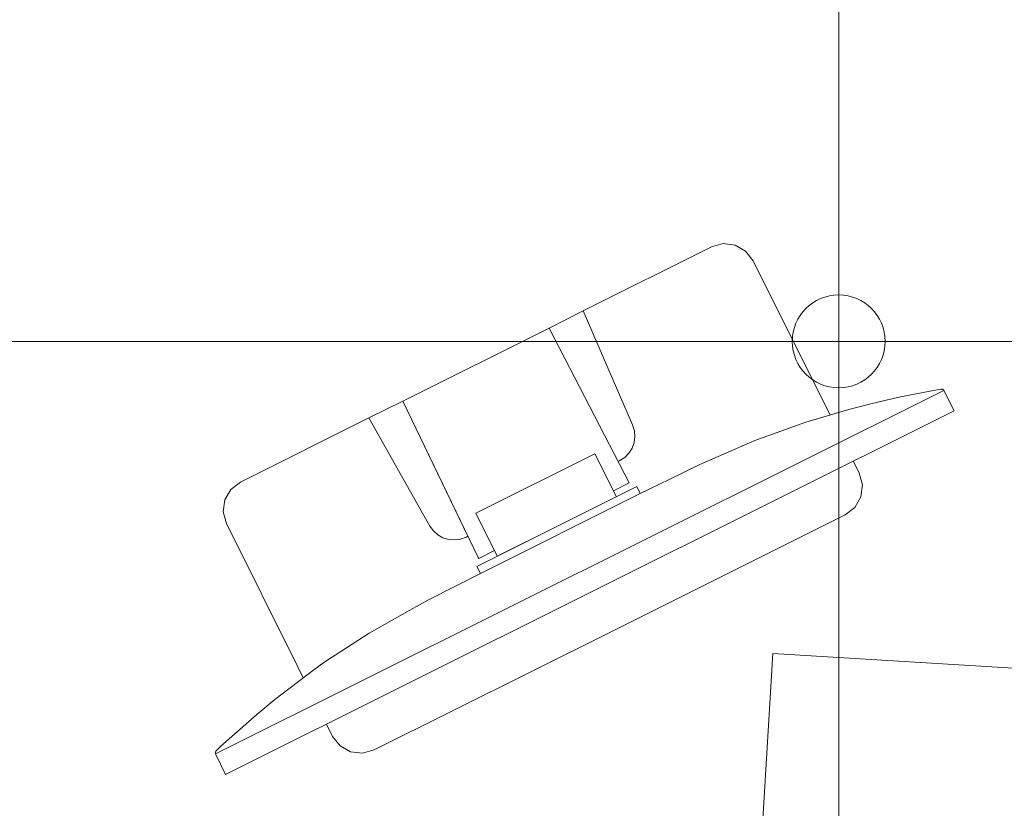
# Model space of a CAD drawing. Header units: metres. Extents: x -45 to 152, y -127 to 99.
# Tile 30 of 256: x -35.47 to -34.835, y -15.426 to -14.917. Entities that reach past the tile are written whole.
import ezdxf

# ---------------------------------------------------------------- set-up
doc = ezdxf.new("R2010")
doc.units = ezdxf.units.M
doc.linetypes.add('Raster 01', pattern=[2, 1, -1])
for name, color, linetype, lineweight in [('036_Bodenbelagarbeiten-350 Doppelbodenelement', 7, 'Continuous', 9), ('_1.35m (3D)', 7, 'Continuous', 9), ('_OG 2 (2D)', 7, 'Continuous', 9)]:
    doc.layers.add(name, color=color, linetype=linetype, lineweight=lineweight)
doc.layers.add('ACTES-Einrichtung Aufsicht.', color=7, linetype='Continuous', lineweight=9, true_color=0xa6a6a6)
doc.layers.add('AV1-Raster', color=7, linetype='Raster 01', lineweight=9, true_color=0xa6a6a6)

# ---------------------------------------------------------------- blocks, each defined once
blk = doc.blocks.new('Group-2')
at = {"layer": 'AV1-Raster'}
blk.add_line((-35.1, -22.95), (-35.1, 1.35), dxfattribs=at)
blk = doc.blocks.new('1.35m (3D)')
at = {"layer": 'AV1-Raster', "color": 7}
blk.add_blockref('Group-2', (0, 0), dxfattribs=at)
blk = doc.blocks.new('Group-95')
at = {"color": 255, "transparency": 33554687}
blk.add_wipeout([(-34.46964, -15.77454), (-34.48486, -15.76948), (-34.50011, -15.76449), (-34.51538, -15.75955), (-34.53066, -15.75468), (-34.54597, -15.74987), (-34.56129, -15.74512), (-34.57663, -15.74044), (-34.592, -15.73581), (-34.69895, -15.70544), (-34.80671, -15.67805), (-34.91518, -15.65365), (-35.02428, -15.63226), (-35.13394, -15.6139), (-35.24406, -15.59858), (-35.35457, -15.58632), (-35.46537, -15.57713), (-35.4728, -15.57423), (-35.47968, -15.57018), (-35.48583, -15.56508), (-35.49108, -15.55908), (-35.49532, -15.55231), (-35.49842, -15.54496), (-35.50031, -15.53721), (-35.50095, -15.52925), (-35.50095, -15.52919), (-35.50095, -15.52913), (-35.50095, -15.52906), (-35.50095, -15.529), (-35.50095, -15.52893), (-35.50095, -15.52887), (-35.50095, -15.52881), (-35.50095, -15.52874), (-35.50095, -14.475), (-35.4999, -14.46532), (-35.497, -14.45603), (-35.49235, -14.44748), (-35.48613, -14.43999), (-35.47858, -14.43384), (-35.46998, -14.42928), (-35.46066, -14.42647), (-35.45097, -14.42551), (-35.10676, -14.44059), (-34.76483, -14.48294), (-34.42734, -14.55229), (-34.09641, -14.6482), (-33.77414, -14.77006), (-33.46256, -14.91712), (-33.16362, -15.08844), (-32.87923, -15.28294), (-32.87917, -15.28298), (-32.87911, -15.28303), (-32.87905, -15.28307), (-32.87899, -15.28312), (-32.87892, -15.28317), (-32.87886, -15.28321), (-32.8788, -15.28326), (-32.87874, -15.28331), (-32.87924, -15.28293), (-32.87207, -15.28952), (-32.86631, -15.29737), (-32.86218, -15.30618), (-32.85984, -15.31563), (-32.85937, -15.32535), (-32.8608, -15.33498), (-32.86406, -15.34415), (-32.86904, -15.35252), (-33.49377, -16.20113), (-33.49891, -16.20707), (-33.50492, -16.21214), (-33.51165, -16.2162), (-33.51893, -16.21915), (-33.52659, -16.22093), (-33.53443, -16.22149), (-33.54225, -16.22081), (-33.54988, -16.21891), (-33.65824, -16.15072), (-33.76871, -16.08602), (-33.88119, -16.02488), (-33.99557, -15.96735), (-34.11172, -15.9135), (-34.22953, -15.86338), (-34.34888, -15.81704)], dxfattribs=at).dxf.layer = 'ACTES-Einrichtung Aufsicht.'
at = {"layer": 'ACTES-Einrichtung Aufsicht.', "transparency": 33554534, "flags": 128}
blk.add_lwpolyline([(-34.46964, -15.77454, 0.008083), (-34.592, -15.73581, 0.055453), (-35.46537, -15.57713, -0.330906), (-35.50095, -15.52925, 0.002569), (-35.50095, -15.52874), (-35.50095, -14.475, -0.41107), (-35.45097, -14.42551, -0.160224), (-32.87923, -15.28294, -0.00305), (-32.87874, -15.28331), (-32.87924, -15.28293, -0.411112), (-32.86904, -15.35252), (-33.49377, -16.20113, -0.325472), (-33.54988, -16.21891, 0.063875)], format="xyb", close=True, dxfattribs=at)
at = {"color": 255, "transparency": 33554559}
blk.add_wipeout([(-35.245, -15.17437), (-35.32785, -15.21593), (-35.33404, -15.22065), (-35.33793, -15.22738), (-35.33894, -15.23509), (-35.3369, -15.24259), (-35.26831, -15.38001), (-35.26354, -15.38615), (-35.25677, -15.38998), (-35.24905, -15.39092), (-35.24156, -15.38881), (-35.08946, -15.31289), (-34.93735, -15.23697), (-34.93119, -15.23219), (-34.92732, -15.22541), (-34.92634, -15.21767), (-34.92839, -15.21014), (-34.9969, -15.07288), (-35.00168, -15.06672), (-35.00845, -15.06285), (-35.01619, -15.06187), (-35.02372, -15.06392), (-35.10666, -15.10532), (-35.12846, -15.11653), (-35.22294, -15.16369)], dxfattribs=at).dxf.layer = 'ACTES-Einrichtung Aufsicht.'
at = {"layer": 'ACTES-Einrichtung Aufsicht.', "flags": 128}
blk.add_lwpolyline([(-35.245, -15.17437), (-35.32785, -15.21593), (-35.33404, -15.22065), (-35.33793, -15.22738), (-35.33894, -15.23509), (-35.3369, -15.24259), (-35.26831, -15.38001), (-35.26354, -15.38615), (-35.25677, -15.38998), (-35.24905, -15.39092), (-35.24156, -15.38881), (-35.08946, -15.31289), (-34.93735, -15.23697), (-34.93119, -15.23219), (-34.92732, -15.22541), (-34.92634, -15.21767), (-34.92839, -15.21014), (-34.9969, -15.07288), (-35.00168, -15.06672), (-35.00845, -15.06285), (-35.01619, -15.06187), (-35.02372, -15.06392), (-35.10666, -15.10532), (-35.12846, -15.11653), (-35.22294, -15.16369), (-35.245, -15.17437)], dxfattribs=at)
at = {"color": 255, "transparency": 33554559}
for points in [[(-34.99579, -14.53567), (-35.00536, -14.53473), (-35.01113, -14.53414), (-35.01691, -14.53355), (-35.02268, -14.53297), (-35.02846, -14.5324), (-35.03424, -14.53184), (-35.04001, -14.53129), (-35.04579, -14.53074), (-35.05157, -14.5302), (-35.0507, -14.52658), (-35.04703, -14.48674), (-34.95753, -14.49599), (-34.86825, -14.50721), (-34.77924, -14.52038), (-34.69055, -14.53551), (-34.6022, -14.55259), (-34.51426, -14.57161), (-34.42675, -14.59255), (-34.33973, -14.61542), (-34.19491, -14.65807), (-34.05177, -14.70603), (-33.91049, -14.75925), (-33.77128, -14.81764), (-33.63431, -14.88113), (-33.49978, -14.94963), (-33.36787, -15.02305), (-33.23876, -15.10129), (-33.2603, -15.1354), (-33.26167, -15.13851), (-33.3606, -15.078), (-33.46122, -15.02036), (-33.56345, -14.96561), (-33.6672, -14.91382), (-33.7724, -14.86502), (-33.87895, -14.81926), (-33.98677, -14.77656), (-34.09576, -14.73697), (-34.09622, -14.73644), (-34.12062, -14.72843), (-34.14655, -14.71972), (-34.17254, -14.71118), (-34.19859, -14.70281), (-34.22469, -14.69462), (-34.25085, -14.68661), (-34.27706, -14.67878), (-34.30333, -14.67112), (-34.32964, -14.66364), (-34.40554, -14.64314), (-34.48182, -14.62411), (-34.55846, -14.60657), (-34.63542, -14.59052), (-34.71268, -14.57597), (-34.7902, -14.56292), (-34.86797, -14.55138), (-34.94595, -14.54135), (-34.94594, -14.5413), (-34.99578, -14.53563)], [(-35.08422, -15.20254), (-35.08301, -15.20193), (-35.07976, -15.19986), (-35.07706, -15.19714), (-35.07499, -15.19391), (-35.07367, -15.1903), (-35.07316, -15.18649), (-35.07348, -15.18266), (-35.07463, -15.17898), (-35.10666, -15.10532), (-35.12846, -15.11653)]]:
    blk.add_wipeout(points, dxfattribs=at).dxf.layer = 'ACTES-Einrichtung Aufsicht.'
at = {"layer": 'ACTES-Einrichtung Aufsicht.', "flags": 128}
blk.add_lwpolyline([(-35.08422, -15.20254), (-35.08301, -15.20193), (-35.07976, -15.19986), (-35.07706, -15.19714), (-35.07499, -15.19391), (-35.07367, -15.1903), (-35.07316, -15.18649), (-35.07348, -15.18266), (-35.07463, -15.17898), (-35.10666, -15.10532), (-35.12846, -15.11653)], close=True, dxfattribs=at)
at = {"color": 255, "transparency": 33554559}
blk.add_wipeout([(-35.16388, -15.26007), (-35.17385, -15.26514), (-35.17434, -15.26444), (-35.22294, -15.16369), (-35.12846, -15.11653), (-35.12807, -15.11728), (-35.07698, -15.21638), (-35.08706, -15.22141), (-35.09895, -15.19758), (-35.1759, -15.23599)], dxfattribs=at).dxf.layer = 'ACTES-Einrichtung Aufsicht.'
at = {"layer": 'ACTES-Einrichtung Aufsicht.', "flags": 128}
blk.add_lwpolyline([(-35.16388, -15.26007), (-35.17385, -15.26514), (-35.17434, -15.26444), (-35.22294, -15.16369), (-35.12846, -15.11653), (-35.12807, -15.11728), (-35.07698, -15.21638), (-35.08706, -15.22141), (-35.09895, -15.19758), (-35.1759, -15.23599)], close=True, dxfattribs=at)
at = {"color": 255, "transparency": 33554559}
for points in [[(-35.18095, -15.25073), (-35.18216, -15.25134), (-35.18577, -15.25268), (-35.18957, -15.2532), (-35.1934, -15.2529), (-35.19707, -15.25178), (-35.20042, -15.2499), (-35.20328, -15.24734), (-35.20553, -15.2442), (-35.245, -15.17437), (-35.22294, -15.16369)], [(-35.1759, -15.23599), (-35.09895, -15.19758), (-35.0851, -15.22533), (-35.16205, -15.26373)]]:
    blk.add_wipeout(points, dxfattribs=at).dxf.layer = 'ACTES-Einrichtung Aufsicht.'
at = {"layer": 'ACTES-Einrichtung Aufsicht.', "flags": 128}
for points in [[(-35.18095, -15.25073), (-35.18216, -15.25134), (-35.18577, -15.25268), (-35.18957, -15.2532), (-35.1934, -15.2529), (-35.19707, -15.25178), (-35.20042, -15.2499), (-35.20328, -15.24734), (-35.20553, -15.2442), (-35.245, -15.17437), (-35.22294, -15.16369)], [(-35.1759, -15.23599), (-35.09895, -15.19758), (-35.0851, -15.22533), (-35.16205, -15.26373)]]:
    blk.add_lwpolyline(points, close=True, dxfattribs=at)
at = {"color": 255, "transparency": 33554559}
blk.add_wipeout([(-34.8747, -15.15594), (-34.87399, -15.15639), (-34.87378, -15.15664), (-35.34397, -15.39133), (-35.34406, -15.39097), (-35.344, -15.39026), (-35.34378, -15.38968), (-35.34039, -15.38645), (-35.31717, -15.36588), (-35.30557, -15.35626), (-35.28045, -15.33715), (-35.27402, -15.33239), (-35.24474, -15.31335), (-35.21846, -15.29844), (-35.20592, -15.29162), (-35.17292, -15.27477), (-35.17516, -15.27028), (-35.072, -15.21878), (-35.06975, -15.22328), (-35.051, -15.21412), (-35.03124, -15.20449), (-34.99575, -15.18907), (-34.96294, -15.17711), (-34.93516, -15.16887), (-34.92081, -15.16528), (-34.90289, -15.16101), (-34.88608, -15.15768), (-34.87562, -15.15584)], dxfattribs=at).dxf.layer = 'ACTES-Einrichtung Aufsicht.'
at = {"layer": 'ACTES-Einrichtung Aufsicht.', "flags": 128}
blk.add_lwpolyline([(-34.8747, -15.15594), (-34.87399, -15.15639), (-34.87378, -15.15664), (-35.34397, -15.39133), (-35.34406, -15.39097), (-35.344, -15.39026), (-35.34378, -15.38968), (-35.34039, -15.38645), (-35.31717, -15.36588), (-35.30557, -15.35626), (-35.28045, -15.33715), (-35.27402, -15.33239), (-35.24474, -15.31335), (-35.21846, -15.29844), (-35.20592, -15.29162), (-35.17292, -15.27477), (-35.17516, -15.27028), (-35.072, -15.21878), (-35.06975, -15.22328), (-35.051, -15.21412), (-35.03124, -15.20449), (-34.99575, -15.18907), (-34.96294, -15.17711), (-34.93516, -15.16887), (-34.92081, -15.16528), (-34.90289, -15.16101), (-34.88608, -15.15768), (-34.87562, -15.15584)], close=True, dxfattribs=at)
at = {"color": 255, "transparency": 33554559}
blk.add_wipeout([(-34.87378, -15.15664), (-34.86718, -15.16986), (-35.33737, -15.40455), (-35.34397, -15.39133)], dxfattribs=at).dxf.layer = 'ACTES-Einrichtung Aufsicht.'
at = {"layer": 'ACTES-Einrichtung Aufsicht.'}
for p, q in [((-35.06658, -15.22167), (-35.06934, -15.22305)), ((-35.06975, -15.22328), (-35.17292, -15.27477))]:
    blk.add_line(p, q, dxfattribs=at)
at = {"layer": 'ACTES-Einrichtung Aufsicht.', "flags": 128}
blk.add_lwpolyline([(-34.87378, -15.15664), (-34.86718, -15.16986), (-35.33737, -15.40455), (-35.34397, -15.39133)], close=True, dxfattribs=at)
at = {"color": 255, "transparency": 33554559}
for points in [[(-34.09622, -14.73644), (-34.09576, -14.73697), (-33.98677, -14.77656), (-33.87895, -14.81926), (-33.7724, -14.86502), (-33.6672, -14.91382), (-33.56345, -14.96561), (-33.46122, -15.02036), (-33.3606, -15.078), (-33.26167, -15.13851), (-33.31399, -15.22137), (-33.41259, -15.16111), (-33.51292, -15.10375), (-33.61487, -15.04936), (-33.71837, -14.99796), (-33.82334, -14.94962), (-33.92967, -14.90437), (-34.03728, -14.86225), (-34.14607, -14.82329), (-34.15709, -14.81954), (-34.21444, -14.8004), (-34.30124, -14.77382), (-34.39439, -14.74746), (-34.48816, -14.72339), (-34.58249, -14.70163), (-34.67733, -14.68218), (-34.77261, -14.66507), (-34.86828, -14.65029), (-34.96429, -14.63786), (-35.06057, -14.62779), (-35.05896, -14.61036), (-35.05896, -14.61036), (-35.05143, -14.53022), (-34.99579, -14.53567), (-34.94596, -14.54139), (-34.94596, -14.54138), (-34.94596, -14.54138), (-34.94595, -14.54137), (-34.94595, -14.54137), (-34.94595, -14.54136), (-34.94595, -14.54136), (-34.94595, -14.54135), (-34.94595, -14.54135), (-34.84403, -14.55477), (-34.74248, -14.57077), (-34.64137, -14.58934), (-34.54077, -14.61048), (-34.44073, -14.63416), (-34.34133, -14.66038), (-34.24262, -14.68911), (-34.14468, -14.72034), (-34.12062, -14.72843)], [(-34.98412, -15.32652), (-34.50372, -15.35569), (-34.515, -15.54135), (-34.99539, -15.51219)]]:
    blk.add_wipeout(points, dxfattribs=at).dxf.layer = 'ACTES-Einrichtung Aufsicht.'
at = {"layer": 'ACTES-Einrichtung Aufsicht.', "flags": 128}
blk.add_lwpolyline([(-34.98412, -15.32652), (-34.50372, -15.35569), (-34.515, -15.54135), (-34.99539, -15.51219)], close=True, dxfattribs=at)
blk = doc.blocks.new('Group-101')
at = {"layer": 'ACTES-Einrichtung Aufsicht.'}
blk.add_blockref('Group-95', (0, 0), dxfattribs=at)
blk = doc.blocks.new('OG 2 (2D)')
at = {"layer": 'ACTES-Einrichtung Aufsicht.'}
blk.add_blockref('Group-101', (0, 0), dxfattribs=at)
at = {"layer": '036_Bodenbelagarbeiten-350 Doppelbodenelement', "color": 230, "linetype": 'Continuous', "flags": 128}
for points in [[(-35.5416, -14.525), (-34.9416, -14.525), (-34.9416, -15.125), (-35.5416, -15.125)], [(-34.9416, -14.525), (-34.3416, -14.525), (-34.3416, -15.125), (-34.9416, -15.125)], [(-35.5416, -15.125), (-34.9416, -15.125), (-34.9416, -15.725), (-35.5416, -15.725)], [(-34.9416, -15.125), (-34.3416, -15.125), (-34.3416, -15.725), (-34.9416, -15.725)]]:
    blk.add_lwpolyline(points, close=True, dxfattribs=at)
at = {"layer": '036_Bodenbelagarbeiten-350 Doppelbodenelement', "color": 230, "lineweight": 18}
blk.add_circle((-34.9416, -15.125), 0.03, dxfattribs=at)

msp = doc.modelspace()

# ---------------------------------------------------------------- block references
at = {"layer": '_1.35m (3D)'}
msp.add_blockref('1.35m (3D)', (0, 0), dxfattribs=at)

# ---------------------------------------------------------------- next in the draw order: block references
at = {"layer": '_OG 2 (2D)'}
msp.add_blockref('OG 2 (2D)', (0, 0), dxfattribs=at)

doc.saveas('drawing.dxf')
